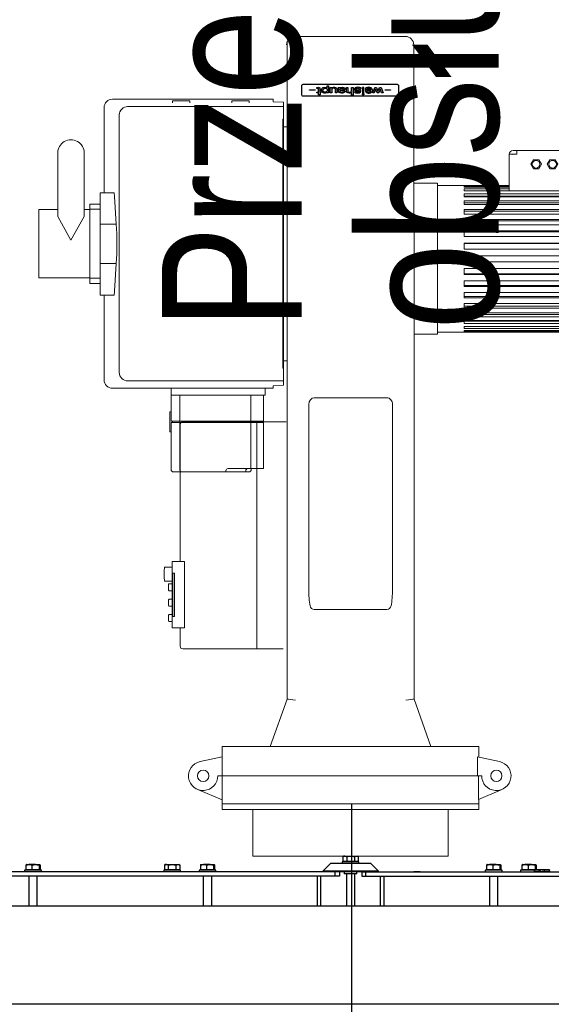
# Model space of a CAD drawing. Header units: millimetres. Extents: x 226749 to 325316, y -44191 to 40236.
# Tile 80 of 164: x 293475 to 294236, y 6955 to 8365. Entities that reach past the tile are written whole.
import ezdxf
from ezdxf.enums import TextEntityAlignment as Align

# ---------------------------------------------------------------- set-up
doc = ezdxf.new("R2010")
doc.units = ezdxf.units.MM
doc.header["$LTSCALE"] = 100
doc.linetypes.add('DASHDOT', pattern=[25.4, 12.7, -6.35, 0, -6.35])
for name, color, linetype in [('K_OSIE', 2, 'DASHDOT'), ('K_URZĄDZENIA', 4, 'Continuous'), ('OPISY', 7, 'Continuous'), ('URZĄDZENIA', 4, 'Continuous')]:
    doc.layers.add(name, color=color, linetype=linetype)
doc.styles.add('CP_ATTR', font='ROMANS.SHX')
doc.styles.add('wymiar', font='arial.ttf', dxfattribs={"width": 0.8})

# ---------------------------------------------------------------- blocks, each defined once
blk = doc.blocks.new('LOG 2D WEISH')
h = blk.add_hatch(color=0)
h.paths.add_polyline_path([(-29.2, -3.4), (-31.1, -3.4), (-32.7, -7.7), (-34.2, -3.4), (-35.8, -3.4), (-33.8, -9.4), (-31.9, -9.4), (-30.2, -5.2), (-28.8, -9.4), (-26.9, -9.4), (-24.7, -3.4), (-26.2, -3.5), (-27.7, -7.7)])
h.paths.add_polyline_path([(-17.5, -4.1, 0.220398), (-21.6, -3.4, 0.283697), (-24.2, -5.7, 0.397427), (-22.7, -8.9, 0.229715), (-17.5, -9, 0.121927), (-16.3, -8.1), (-17.7, -7.6, -0.227921), (-20, -8.6, -0.376343), (-22.5, -6.7), (-16.3, -6.7, 0.275527)])
h.paths.add_polyline_path([(-22.5, -5.8), (-22.5, -5.7, -0.346974), (-19.8, -4.2, -0.425837), (-18, -5.8)], flags=16)
h.paths.add_polyline_path([(-13.3, -2.9), (-14.8, -2.9), (-14.8, -9.4), (-13.3, -9.4)])
h.paths.add_polyline_path([(-13.3, -1.3), (-14.8, -1.3), (-14.8, -2.5), (-13.3, -2.5)])
h.paths.add_polyline_path([(-7.1, -3.4, 0.082973), (-9.6, -3.4, 0.144909), (-11.3, -4.2, 0.362111), (-11.6, -5.8, 0.202622), (-10.1, -6.6), (-7.3, -6.8, -0.143697), (-6.3, -7.2, -0.396665), (-6.1, -7.9, -0.158954), (-7.2, -8.4, -0.134139), (-9.6, -8.3, -0.103257), (-10.9, -7.6), (-12.3, -8.2, 0.126213), (-10.3, -9.3, 0.128911), (-6.4, -9.3, 0.215061), (-4.5, -8, 0.2074), (-4.6, -6.8, 0.184956), (-5.7, -6, 0.062355), (-8.1, -5.7), (-9, -5.6, -0.161954), (-10, -5.3, -0.528449), (-9.9, -4.6, -0.136931), (-8.8, -4.2, -0.090925), (-7.1, -4.4, -0.117729), (-5.9, -5), (-4.6, -4.3), (-5, -4, 0.107463)])
h.paths.add_polyline_path([(-0.1, -4.3, -0.005885), (0, -4.3), (0, -3.4, 0.032756), (-0.9, -3.5), (-1.5, -3.8), (-1.5, -1), (-3.2, -1), (-3.2, -9.4), (-1.5, -9.4), (-1.5, -5.6, -0.343775)])
h.paths.add_polyline_path([(3.3, -4, 0.130755), (1.2, -3.3, 0.040182), (0, -3.4), (0, -4.3, -0.099081), (1.4, -4.4, -0.35543), (2.4, -5.4), (2.4, -9.4), (4, -9.4), (4, -5.2, 0.256473)])
h.paths.add_polyline_path([(12.7, -4.8, 0.279945), (12, -3.8, 0.120941), (9.3, -3.3, 0.085328), (7.2, -3.6, 0.137433), (6, -4.2, 0.179988), (5.7, -5.3), (7.3, -5.3, -0.301482), (7.8, -4.5, -0.121023), (9.2, -4.2, -0.113116), (10.8, -4.5, -0.542304), (10.9, -5.3, -0.149054), (9.8, -5.7), (7.2, -6, 0.162949), (5.6, -6.8, 0.321877), (5.4, -8.5, 0.208924), (7, -9.5, 0.086306), (9.6, -9.5, 0.126611), (11.1, -8.9), (11.4, -9.4), (12.9, -9.4), (12.7, -8.5)])
h.paths.add_polyline_path([(11.1, -6.3), (11.1, -7.2, -0.307424), (10.3, -8.3, -0.098108), (8.3, -8.7, -0.237111), (7, -8.1, -0.356149), (7.3, -7.2, -0.105217), (8.2, -6.8), (9.9, -6.6)], flags=16)
h.paths.add_polyline_path([(16, -3.4), (14.4, -3.4), (14.4, -7.6, 0.113459), (14.5, -8.2, 0.197902), (15.8, -9.3, 0.103379), (18, -9.6, 0.14468), (20, -8.9), (20.2, -9.4), (21.7, -9.4), (21.6, -8.7), (21.6, -3.4), (19.9, -3.4), (19.9, -6.9, -0.294579), (19.2, -8.3, -0.231274), (16.7, -8.4, -0.286998), (16, -7.4)])
h.paths.add_polyline_path([(30.4, -4.5, 0.180248), (28.1, -3.3, 0.150525), (25.4, -3.7), (24.9, -4), (24.9, -3.4), (23.3, -3.4), (23.3, -11), (25, -11), (25, -8.9, 0.06089), (26.2, -9.5, 0.149699), (29.2, -9.3, 0.285317), (31.1, -6.6, 0.187835)])
h.paths.add_polyline_path([(25, -5.6, -0.230277), (25.9, -4.5, -0.113987), (27.2, -4.2, -0.199647), (28.9, -4.9, -0.331034), (29.2, -7.5, -0.317086), (26.7, -8.5, -0.285032), (25, -7.4, -0.150271)], flags=16)
h.paths.add_polyline_path([(36, -3.4), (34.3, -3.4), (34.3, -1.3), (32.6, -1.3), (32.6, -3.4), (31.7, -3.4), (31.7, -4.4), (32.7, -4.4), (32.7, -8.3, 0.3448), (33.6, -9.4, 0.110336), (35.3, -9.5), (36, -9.4), (36, -8.4, -0.005261), (35.4, -8.4, -0.082501), (34.9, -8.4, -0.18129), (34.3, -8), (34.3, -4.4), (36, -4.4)])
h.paths.add_polyline_path([(44, -6.4), (37.8, -6.4), (37.8, -6.8), (44, -6.8)])
h.paths.add_polyline_path([(-37.9, -6.4), (-44, -6.4), (-44, -6.7), (-37.9, -6.7)])
blk.add_lwpolyline([(-51, 0), (51, 0, -0.414214), (52.5, -1.5), (52.5, -11.3, -0.414214), (51, -12.8), (-51, -12.8, -0.414214), (-52.5, -11.3), (-52.5, -1.5, -0.414214)], format="xyb", close=True)
at = {"color": 0}
for points in [[(-44, -6.4), (-37.9, -6.4), (-37.9, -6.7), (-44, -6.7)], [(-35.8, -3.4), (-34.2, -3.4), (-32.7, -7.7), (-31.1, -3.4), (-29.2, -3.4), (-27.7, -7.7), (-26.2, -3.5), (-24.7, -3.4), (-26.9, -9.4), (-28.8, -9.4), (-30.2, -5.2), (-31.9, -9.4), (-33.8, -9.4)], [(-13.3, -2.5), (-14.8, -2.5), (-14.8, -1.3), (-13.3, -1.3)], [(-14.8, -9.4), (-13.3, -9.4), (-13.3, -2.9), (-14.8, -2.9)], [(37.8, -6.4), (44, -6.4), (44, -6.8), (37.8, -6.8)]]:
    blk.add_lwpolyline(points, close=True, dxfattribs=at)
for points in [[(-22.5, -6.7), (-16.3, -6.7), (-16.3, -6.7, 0.275527), (-17.5, -4.1, 0.220398), (-21.6, -3.4, 0.283697), (-24.2, -5.7, 0.397427), (-22.7, -8.9, 0.229715), (-17.5, -9, 0.121927), (-16.3, -8.1), (-17.7, -7.6, -0.227921), (-20, -8.6, -0.376343), (-22.5, -6.7)], [(-22.5, -5.8), (-18, -5.8, 0.425837), (-19.8, -4.2, 0.346974), (-22.5, -5.7)], [(-5.9, -5), (-4.6, -4.3), (-5, -4, 0.107463), (-7.1, -3.4, 0.082973), (-9.6, -3.4, 0.144909), (-11.3, -4.2, 0.362111), (-11.6, -5.8, 0.202622), (-10.1, -6.6), (-7.3, -6.8, -0.143697), (-6.3, -7.2, -0.396665), (-6.1, -7.9, -0.158954), (-7.2, -8.4, -0.134139), (-9.6, -8.3, -0.103257), (-10.9, -7.6), (-12.3, -8.2, 0.126213), (-10.3, -9.3, 0.128911), (-6.4, -9.3, 0.215061), (-4.5, -8, 0.2074), (-4.6, -6.8, 0.184956), (-5.7, -6, 0.062355), (-8.1, -5.7), (-9, -5.6, -0.161954), (-10, -5.3, -0.528449), (-9.9, -4.6, -0.136931), (-8.8, -4.2, -0.090925), (-7.1, -4.4, -0.117729), (-5.9, -5)], [(-3.2, -9.4), (-3.2, -1), (-1.5, -1), (-1.5, -3.8), (-0.9, -3.5, -0.073034), (1.2, -3.3, -0.128466), (3.3, -3.9, -0.263499), (4, -5.2), (4, -9.4), (2.4, -9.4), (2.4, -5.4, 0.35543), (1.4, -4.4, 0.105028), (-0.1, -4.3, 0.343775), (-1.5, -5.6), (-1.5, -9.4)], [(5.7, -5.3, -0.179988), (6, -4.2, -0.137433), (7.2, -3.6, -0.085328), (9.3, -3.3, -0.120941), (12, -3.8, -0.279945), (12.7, -4.8), (12.7, -8.5), (12.9, -9.4), (11.4, -9.4), (11.1, -8.9, -0.126611), (9.6, -9.5, -0.086306), (7, -9.5, -0.208924), (5.4, -8.5, -0.321877), (5.6, -6.8, -0.168582), (7.3, -6), (9.8, -5.7, 0.149054), (10.9, -5.3, 0.526531), (10.8, -4.5, 0.114961), (9.2, -4.2, 0.121023), (7.8, -4.5, 0.301482), (7.3, -5.3)], [(11.1, -6.3), (11.1, -7.2, -0.307424), (10.3, -8.3, -0.098108), (8.3, -8.7, -0.237111), (7, -8.1, -0.356149), (7.3, -7.2, -0.101161), (8.2, -6.8), (9.9, -6.6)], [(14.4, -3.4), (16, -3.4), (16, -7.4, 0.282788), (16.7, -8.4, 0.233053), (19.2, -8.3, 0.290982), (19.9, -6.9), (19.9, -3.4), (21.6, -3.4), (21.6, -8.7), (21.7, -9.4), (20.2, -9.4), (20, -8.9, -0.14468), (18, -9.6, -0.102399), (15.8, -9.3, -0.20047), (14.5, -8.2, -0.119415), (14.4, -7.6)], [(23.3, -3.4), (24.9, -3.4), (24.9, -4), (25.4, -3.7, -0.150525), (28.1, -3.3, -0.180248), (30.4, -4.5, -0.187835), (31.1, -6.6, -0.285317), (29.2, -9.3, -0.149699), (26.2, -9.5, -0.06089), (25, -8.9), (25, -11), (23.3, -11)], [(25.9, -4.5, -0.113987), (27.2, -4.2, -0.199647), (28.9, -4.9, -0.331034), (29.2, -7.5, -0.317086), (26.7, -8.5, -0.285032), (25, -7.4, -0.150271), (25, -5.6, -0.230277), (25.9, -4.5)], [(32.6, -1.3), (34.3, -1.3), (34.3, -3.4), (36, -3.4), (36, -4.4), (34.3, -4.4), (34.3, -8, 0.18129), (34.9, -8.4, 0.082501), (35.4, -8.4, 0.005261), (36, -8.4), (36, -9.4), (35.3, -9.5, -0.110336), (33.6, -9.4, -0.3448), (32.7, -8.3), (32.7, -4.4), (31.7, -4.4), (31.7, -3.4), (32.6, -3.4)]]:
    blk.add_lwpolyline(points, format="xyb", close=True, dxfattribs=at)
blk = doc.blocks.new('PALNIK_RZUT')
at = {"layer": 'URZĄDZENIA', "lineweight": 15}
for p, q in [((220039.5, -30130.7), (220039.5, -30063.7)), ((220039.5, -30063.7), (220319.5, -30063.7)), ((220319.5, -30130.7), (220319.5, -30063.7)), ((220363.4, -30130.7), (219995.7, -30130.7)), ((219995.7, -30130.7), (219995.7, -30138.3)), ((219995.7, -30138.7), (220363.4, -30138.7)), ((219995.7, -30145.2), (219995.7, -30138.7)), ((220363.4, -30130.7), (220363.4, -30138.3)), ((220363.4, -30138.7), (220363.4, -30220.7)), ((219963.8, -30158.8), (219996.2, -30145)), ((219996.2, -30178.7), (219996.2, -30145)), ((220397.5, -30158.8), (220363.4, -30144.2)), ((220369.7, -30178.7), (219991.7, -30178.7)), ((219997.7, -30206.1), (219997.7, -30178.7)), ((219997.7, -30206.1), (219966.2, -30199.2)), ((219995.7, -30220.7), (219995.7, -30205.6)), ((220363.4, -30206.1), (220395.2, -30199.2)), ((219995.7, -30220.7), (220363.4, -30220.7)), ((220064.5, -30220.7), (220088.5, -30288.7)), ((220270.5, -30288.7), (220294.5, -30220.7)), ((220088.5, -30958.7), (220088.5, -30288.7)), ((220270.1, -30288.7), (220270.5, -30288.7)), ((220270.5, -31229.7), (220270.5, -30288.7)), ((220276.1, -30360.6), (220419.7, -30360.6)), ((220313.7, -30685.6), (220313.7, -30360.6)), ((220088.5, -30373.1), (220088.8, -30373.1)), ((220423.7, -30390.6), (220423.7, -30364.6)), ((220417.5, -30484.6), (220417.5, -30391.6)), ((220434.2, -30390.6), (220417.6, -30390.6)), ((220435.2, -30401.6), (220435.2, -30391.6)), ((220435.2, -30399.6), (220439.6, -30399.6)), ((220435.2, -30407.6), (220435.2, -30401.6)), ((220440.3, -30400.6), (220440.3, -30408.6)), ((220127.5, -30417.1), (220231.5, -30417.1)), ((220431.7, -30407.1), (220431.7, -30469.1)), ((220434.2, -30407.1), (220431.7, -30407.1)), ((220434.2, -30469.1), (220434.2, -30407.1)), ((220435.2, -30423.6), (220435.2, -30407.6)), ((220435.2, -30409.6), (220439.6, -30409.6)), ((220435.2, -30421.6), (220439.6, -30421.6)), ((220435.2, -30429.6), (220435.2, -30423.6)), ((220435.2, -30429.6), (220435.2, -30457.6)), ((220435.2, -30431.6), (220439.6, -30431.6)), ((220440.3, -30422.6), (220440.3, -30430.6)), ((220119.5, -30446.1), (220119.5, -30710.8)), ((220239.5, -30446.1), (220239.5, -30710.8)), ((220435.2, -30443.8), (220439.6, -30443.8)), ((220440.3, -30444.8), (220440.3, -30452.8)), ((220435.2, -30453.8), (220439.6, -30453.8)), ((220435.2, -30457.6), (220445.7, -30457.6)), ((220431.7, -30469.1), (220434.2, -30469.1)), ((220434.2, -30485.6), (220417.6, -30485.6)), ((220423.7, -30485.6), (220423.7, -30681.6)), ((220435.2, -30484.6), (220435.2, -30477.6)), ((220435.2, -30477.6), (220445.7, -30477.6)), ((220321.8, -30618.7), (220321.8, -30617)), ((220433.6, -30614), (220324.8, -30614)), ((220329.7, -30614), (220329.7, -30615.7)), ((220358.1, -30614), (220358.1, -30615.7)), ((220424.3, -30724), (220424.3, -30617)), ((220436.6, -30617), (220436.6, -30684.8)), ((220355.1, -30618.7), (220304.4, -30618.7)), ((220304.4, -30618.7), (220304.4, -30684.8)), ((220322.4, -30618.7), (220322.4, -30684.8)), ((220438.6, -30671.3), (220436.6, -30671.3)), ((220438.6, -30671.3), (220438.6, -30700.3)), ((220419.7, -30685.6), (220271.7, -30685.6)), ((220436.6, -30684.8), (220304.4, -30684.8)), ((220304.4, -30686.8), (220304.4, -30724)), ((220436.6, -30686.8), (220304.4, -30686.8)), ((220306.2, -30684.8), (220306.2, -30686.8)), ((220322.4, -30686.8), (220322.4, -30724)), ((220323.4, -30684.8), (220323.4, -30686.8)), ((220434.6, -30684.8), (220434.6, -30686.8)), ((220436.6, -30686.8), (220436.6, -30733.8)), ((220438.6, -30700.3), (220436.6, -30700.3)), ((220231.5, -30720.2), (220127.5, -30720.2)), ((220302, -30733.8), (220302, -30724)), ((220302, -30724), (220436.6, -30724)), ((220275.6, -30738.1), (220290.6, -30737.3)), ((220275.6, -30738.1), (220275.6, -31143.5)), ((220498.9, -30744.4), (220275.6, -30744.4)), ((220290.6, -30733.8), (220307, -30733.8)), ((220290.6, -30737.3), (220290.6, -30733.8)), ((220520.6, -30733.8), (220307, -30733.8)), ((220510.8, -30756.4), (220510.8, -31125.3)), ((220532.6, -30867.3), (220532.6, -30745.8)), ((220271.1, -30773.3), (220275.6, -30773.3)), ((220276.6, -30763.2), (220276.6, -31118.5)), ((219824.3, -31024.4), (219824.3, -30814.4)), ((219824.3, -30814.4), (220055, -30814.4)), ((219839.7, -30814.4), (219839.7, -31024.4)), ((219844, -30814.5), (219844, -30814.4)), ((219844, -30816.8), (219844, -30815.3)), ((219844, -30815.3), (220016.6, -30815.3)), ((220016.6, -30814.4), (220016.6, -30814.5)), ((220016.6, -30815.3), (220016.6, -30816.8)), ((220055, -30811.3), (220055, -31027.5)), ((220055, -30811.3), (220089.1, -30811.3)), ((220016.6, -30816.8), (219844, -30816.8)), ((219844, -30822.4), (219844, -30819.3)), ((219844, -30819.3), (220016.6, -30819.3)), ((220016.6, -30822.4), (219844, -30822.4)), ((219844, -30830.8), (219844, -30826.5)), ((219844, -30826.5), (220016.6, -30826.5)), ((219844, -30829.9), (220016.6, -30829.9)), ((220016.6, -30819.3), (220016.6, -30822.4)), ((220016.6, -30826.5), (220016.6, -30830.8)), ((220016.6, -30830.8), (219844, -30830.8)), ((219844, -30841.9), (219844, -30836.3)), ((219844, -30836.3), (220016.6, -30836.3)), ((219844, -30839.4), (220016.6, -30839.4)), ((220016.6, -30841.9), (219844, -30841.9)), ((220016.6, -30836.3), (220016.6, -30841.9)), ((219844, -30855.4), (219844, -30848.7)), ((219844, -30848.7), (220016.6, -30848.7)), ((219844, -30851.3), (220016.6, -30851.3)), ((220016.6, -30855.4), (219844, -30855.4)), ((220016.6, -30848.7), (220016.6, -30855.4)), ((219777.1, -30978.4), (219777.1, -30860.4)), ((219778.4, -30860.4), (219777.1, -30860.4)), ((219778.4, -30859.7), (219778.4, -30979.1)), ((219844, -30870.8), (219844, -30863.2)), ((219844, -30863.2), (220016.6, -30863.2)), ((219844, -30865.3), (220016.6, -30865.3)), ((220016.6, -30870.8), (219844, -30870.8)), ((220016.6, -30863.2), (220016.6, -30870.8)), ((220538.1, -30867.3), (220518.7, -30867.3)), ((220538.1, -30867.3), (220538.1, -31013.9)), ((219844, -30887.6), (219844, -30879.5)), ((219844, -30879.5), (220016.6, -30879.5)), ((219844, -30880.9), (220016.6, -30880.9)), ((220016.6, -30879.5), (220016.6, -30887.6)), ((220517.7, -30872.8), (220515.3, -30912.7)), ((220553.1, -30883.9), (220538.1, -30883.9)), ((220553.1, -30997.7), (220553.1, -30883.9)), ((220016.6, -30887.6), (219844, -30887.6)), ((219844, -30905.5), (219844, -30896.9)), ((219844, -30896.9), (220016.6, -30896.9)), ((219844, -30897.7), (220016.6, -30897.7)), ((220016.6, -30896.9), (220016.6, -30905.5)), ((220553.1, -30891.3), (220538.1, -30891.3)), ((220625.9, -30891.8), (220553.1, -30891.8)), ((220625.9, -30989.9), (220625.9, -30891.8)), ((220016.6, -30905.5), (219844, -30905.5)), ((220538.1, -30912.7), (220515.3, -30912.7)), ((219844, -30923.7), (219844, -30915)), ((219844, -30915), (220016.6, -30915.1)), ((220016.6, -30923.7), (219844, -30923.6)), ((220016.6, -30915), (220016.6, -30923.7)), ((219844, -30941.9), (219844, -30933.3)), ((219844, -30933.3), (220016.6, -30933.3)), ((220016.6, -30941.1), (219844, -30941.1)), ((220016.6, -30941.9), (219844, -30941.9)), ((220016.6, -30933.3), (220016.6, -30941.9)), ((219844, -30959.3), (219844, -30951.1)), ((219844, -30951.1), (220016.6, -30951.1)), ((220016.6, -30951.1), (220016.6, -30959.3)), ((220561.1, -30979.8), (220580.1, -30946)), ((220580.1, -30946), (220599.1, -30979.8)), ((220016.6, -30957.9), (219844, -30957.9)), ((220016.6, -30959.3), (219844, -30959.3)), ((219844, -30975.6), (219844, -30968)), ((219844, -30968), (220016.6, -30968)), ((220016.6, -30968), (220016.6, -30975.6)), ((220089.1, -30958.7), (220089.1, -31225.8)), ((220515.3, -30968.9), (220517.7, -31008.3)), ((220538.1, -30968.9), (220515.3, -30968.9)), ((219778.4, -30978.4), (219777.1, -30978.4)), ((220016.6, -30973.5), (219844, -30973.5)), ((220016.6, -30975.6), (219844, -30975.6)), ((219844, -30990.1), (219844, -30983.4)), ((219844, -30983.4), (220016.6, -30983.4)), ((220016.6, -30983.4), (220016.6, -30990.1)), ((220561.1, -30979.8), (220561.1, -31070.8)), ((220599.1, -30979.8), (220599.1, -31070.7)), ((220016.6, -30987.5), (219844, -30987.5)), ((220016.6, -30990.1), (219844, -30990.1)), ((219844, -31002.5), (219844, -30996.9)), ((219844, -30996.9), (220016.6, -30996.9)), ((220016.6, -30996.9), (220016.6, -31002.5)), ((220553.1, -30990.3), (220538.1, -30990.3)), ((220553.1, -30990.6), (220538.1, -30990.6)), ((220553.1, -30997.7), (220538.1, -30997.7)), ((220561.1, -30989.9), (220553.1, -30989.9)), ((220625.9, -30989.9), (220599.1, -30989.9)), ((220016.6, -30999.4), (219844, -30999.4)), ((220016.6, -31002.5), (219844, -31002.5)), ((219844, -31012.3), (219844, -31008)), ((219844, -31008), (220016.6, -31008)), ((220016.6, -31008.9), (219844, -31008.9)), ((220016.6, -31012.3), (219844, -31012.3)), ((220016.6, -31008), (220016.6, -31012.3)), ((219824.3, -31024.4), (219851.6, -31024.4)), ((219844, -31016.4), (219844, -31019.3)), ((219844, -31016.4), (220016.6, -31016.4)), ((219844, -31019.3), (219851.6, -31019.3)), ((219851.6, -31022), (219844, -31022)), ((219844, -31022), (219844, -31023.5)), ((219844, -31023.5), (219851.6, -31023.5)), ((219851.6, -31016.4), (219851.6, -31068.9)), ((219952.3, -31016.4), (219952.3, -31068.9)), ((220016.6, -31019.3), (219952.3, -31019.3)), ((219952.3, -31022), (220016.6, -31022)), ((220016.6, -31023.5), (219952.3, -31023.5)), ((219952.3, -31024.4), (220055, -31024.4)), ((219954.3, -31024.3), (220055, -31024.4)), ((220016.6, -31016.4), (220016.6, -31019.3)), ((220016.6, -31022), (220016.6, -31023.5)), ((220016.6, -31024.3), (220016.6, -31024.4)), ((220538.1, -31013.9), (220518.7, -31013.9)), ((220532.6, -31135.8), (220532.6, -31013.9)), ((220055, -31027.5), (220089.1, -31027.5)), ((219882.5, -31054.7), (219886.3, -31048.1)), ((219886.3, -31061.2), (219882.5, -31054.7)), ((219886.3, -31048.1), (219893.9, -31048.1)), ((219893.9, -31048.1), (219897.7, -31054.7)), ((219897.7, -31054.7), (219893.9, -31061.2)), ((219910, -31048.1), (219906.2, -31054.7)), ((219906.2, -31054.7), (219910, -31061.2)), ((219917.6, -31048.1), (219910, -31048.1)), ((219921.4, -31054.7), (219917.6, -31048.1)), ((219917.6, -31061.2), (219921.4, -31054.7)), ((219851.6, -31069.3), (219862.7, -31069.3)), ((219856.7, -31069.3), (219857.1, -31068.9)), ((219862.7, -31069.3), (219862.7, -31074.4)), ((219893.9, -31061.2), (219886.3, -31061.2)), ((219910, -31061.2), (219917.6, -31061.2)), ((219952.2, -31069.3), (219941.2, -31069.3)), ((219941.2, -31074.4), (219941.2, -31069.3)), ((219946.8, -31068.9), (219947.1, -31069.3)), ((219946.8, -31074.4), (219857.1, -31074.4)), ((220271.1, -31108.3), (220275.6, -31108.3)), ((220275.6, -31137.3), (220498.9, -31137.3)), ((220290.6, -31144.3), (220275.6, -31143.5)), ((220290.6, -31147.8), (220290.6, -31144.3)), ((220520.6, -31147.8), (220290.6, -31147.8)), ((220324.6, -31142.7), (220324.6, -31145.7)), ((220349.6, -31145.7), (220324.6, -31145.7)), ((220349.6, -31142.7), (220349.6, -31145.7)), ((220409.6, -31142.7), (220409.6, -31145.7)), ((220434.6, -31145.7), (220409.6, -31145.7)), ((220434.6, -31142.7), (220434.6, -31145.7)), ((220259.1, -31237.8), (220101.1, -31237.8))]:
    blk.add_line(p, q, dxfattribs=at)
for centre, radius in [((219970.7, -30178.7), 8.07), ((220390.7, -30178.7), 8.07), ((219890.1, -31054.7), 5.47), ((219913.8, -31054.7), 5.47)]:
    blk.add_circle(centre, radius, dxfattribs=at)
for centre, radius, start, end in [((219970.7, -30178.7), 21, 0, 257.7161), ((220390.7, -30178.7), 21, 282.2839, 180), ((219970.7, -30178.7), 21, 257.7161, 257.7221), ((220390.7, -30178.7), 21, 282.2779, 282.2839), ((220419.7, -30364.6), 4, 0, 90), ((220434.2, -30391.6), 1, 0, 90), ((220439.3, -30400.6), 1, 0, 90), ((220439.3, -30408.6), 1, 270, 0), ((220439.3, -30422.6), 1, 0, 90), ((220439.3, -30430.6), 1, 270, 0), ((220439.3, -30444.8), 1, 0, 90), ((220816.2, -30467.6), 381.1, 178.4964, 181.5036), ((220439.3, -30452.8), 1, 270, 0), ((220445.6, -30458.2), 0.608, 359.1023, 86.4027), ((220304.5, -30467.6), 142, 356.1666, 3.7658), ((220445.6, -30477), 0.6, 273.7899, 356.344), ((220434.2, -30484.6), 1, 270, 0), ((220324.8, -30617), 3, 90, 180), ((220326.7, -30615.7), 3, 270, 0), ((220355.1, -30615.7), 3, 270, 0), ((220421.3, -30617), 3, 0, 90), ((220433.6, -30617), 3, 0, 90), ((220419.7, -30681.6), 4, 270, 0), ((220498.8, -30756.4), 12, 0, 90), ((220520.6, -30745.8), 12, 0, 90), ((220520.6, -30745.8), 12, 0, 0.2308), ((219823.7, -30859.6), 45.3, 89.1935, 180.0229), ((219823.7, -30979.1), 45.3, 179.9771, 270.8065), ((219857.1, -31068.9), 5.47, 180, 183.6204), ((219857.1, -31068.9), 5.47, 183.6204, 270), ((219946.8, -31068.9), 5.47, 270, 356.3796), ((219946.8, -31068.9), 5.47, 356.3796, 0), ((220580.1, -31070.8), 19, 180.0004, 0.3253), ((220498.8, -31125.3), 12, 270, 0), ((220520.6, -31135.8), 12, 270, 0), ((220101.1, -31225.8), 12, 180, 270), ((220259.1, -31225.8), 12, 270, 0)]:
    blk.add_arc(centre, radius, start, end, dxfattribs=at)
for centre, major_axis, ratio, start_param, end_param in [((220100.5, -30286.6), (12, 2.1), 0.019958, 3.373527, 4.70897), ((220258.5, -30286.6), (-12, 2.1), 0.019958, 1.574215, 2.909658), ((220127.5, -30423.2), (-6.14, 0), 0.999789, -1.570796, -0.189206), ((220231.5, -30423.2), (6.14, 0), 0.999789, 0.189206, 1.570796), ((220127.5, -30446.1), (0, 36.5), 0.219429, 0.853164, 1.570796), ((220231.5, -30446.1), (0, 36.5), 0.219429, 4.712389, 5.430022), ((220127.5, -30710.8), (0, 9.39), 0.852149, 1.570796, 3.141593), ((220231.5, -30710.8), (0, 9.39), 0.852149, 3.141593, 4.712389), ((220047.3, -30763.8), (229.3, 0.6), 0.052336, -0.00014, 0.094343), ((220518.7, -30878.3), (0, 11), 0.105104, 0, 1.042573), ((220519.3, -30940.8), (0, 47.2), 0.105104, 0.932652, 2.208941), ((220518.7, -31002.5), (0, 11.4), 0.105104, 2.09902, 3.141593), ((220047.3, -31117.8), (-229.3, 0.6), 0.052336, 3.047249, 3.141733)]:
    blk.add_ellipse(centre, major_axis=major_axis, ratio=ratio, start_param=start_param, end_param=end_param, dxfattribs=at)
at = {"layer": 'URZĄDZENIA', "lineweight": 15, "extrusion": (0, 0, -1)}
for centre, start_param, end_param in [((220417.6, -30391.6), 4.712389, 6.283185), ((220417.6, -30484.6), 3.141593, 4.712389)]:
    blk.add_ellipse(centre, major_axis=(0, 1), ratio=0.043619, start_param=start_param, end_param=end_param, dxfattribs=at)
at = {"layer": 'URZĄDZENIA', "lineweight": 15, "xscale": 1.319999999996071, "yscale": 1.319999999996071, "zscale": 1.319999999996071}
blk.add_blockref('LOG 2D WEISH', (220180.2, -31152.3), dxfattribs=at)
at = {"layer": 'URZĄDZENIA', "lineweight": 15, "style": 'CP_ATTR', "width": 1, "flags": 9}
for tag in ['OTHER', 'FLOW', 'VOLTAGE', 'POWER', 'TEMPERATURE', 'CHARACTER', 'PN', 'DN', 'PRODUCER', 'ORDER-NO', 'PRODUCT-TYPE', 'ARTICLE', 'GROUP', 'NUMBER', 'NAME']:
    blk.add_attdef(tag, text='', height=0.00005, rotation=90, dxfattribs=at).set_placement((220179.5, -30063.8), align=Align.MIDDLE_LEFT)
blk = doc.blocks.new('KOCIOŁ_RZUT')
at = {"layer": 'K_URZĄDZENIA'}
for p, q in [((132755.9, 71227.5), (132755.9, 69835.3)), ((132895.9, 69835.3), (132895.9, 71227.5)), ((132706.9, 70553.4), (132706.9, 71158.4)), ((132712.9, 70553.4), (132712.9, 71158.4)), ((132704.2, 70816.2), (132704.2, 70809.4)), ((132706.8, 70816.8), (132704.5, 70816.2)), ((132704.5, 70816.2), (132704.5, 70809.4)), ((132706.8, 70816.8), (132706.8, 70809.1)), ((132706.8, 70815.3), (132706.9, 70815.3)), ((132704.2, 70809.2), (132704.2, 70801.8)), ((132704.2, 70803), (132706.8, 70802.5)), ((132704.2, 70801.5), (132704.2, 70795.2)), ((132706.8, 70809.1), (132704.5, 70809.4)), ((132706.8, 70802.2), (132704.5, 70801.6)), ((132704.5, 70801.6), (132704.5, 70795.1)), ((132706.8, 70809.8), (132706.9, 70809.8)), ((132706.8, 70809.1), (132706.8, 70802.5)), ((132706.8, 70803.4), (132706.9, 70803.4)), ((132706.8, 70802.2), (132706.8, 70794.5)), ((132706.8, 70800.7), (132706.9, 70800.7)), ((132696.4, 70790.6), (132696.4, 70796.4)), ((132696.4, 70790.6), (132696.4, 70781.2)), ((132697.2, 70797.1), (132704, 70797.1)), ((132697.2, 70795.7), (132704, 70795.7)), ((132697.2, 70785.6), (132704, 70785.6)), ((132704, 70797.1), (132704, 70796.4)), ((132704.2, 70796.5), (132704, 70796.5)), ((132704, 70796.4), (132704, 70795.7)), ((132704, 70795.7), (132704, 70790.6)), ((132704, 70790.6), (132704, 70785.6)), ((132704, 70785.6), (132704, 70781.2)), ((132704.4, 70795.2), (132704.4, 70791.6)), ((132704.4, 70791.6), (132704.4, 70775)), ((132704.5, 70795.1), (132706.8, 70794.5)), ((132706.8, 70794.5), (132704.5, 70795.1)), ((132706.8, 70796), (132706.9, 70796)), ((132706.8, 70796), (132706.9, 70796)), ((132706.8, 70794.5), (132706.8, 70794.5)), ((132696.4, 70777.5), (132696.4, 70781.2)), ((132697.2, 70776.9), (132704, 70776.9)), ((132704, 70781.2), (132704, 70776.9)), ((132704, 70777.5), (132704.4, 70777.5)), ((132704.4, 70775), (132706.9, 70775)), ((132696.4, 70740), (132696.4, 70745.8)), ((132697.2, 70746.5), (132704, 70746.5)), ((132697.2, 70745.1), (132704, 70745.1)), ((132704, 70746.5), (132704, 70745.8)), ((132704.4, 70745.9), (132704, 70745.9)), ((132704, 70745.8), (132704, 70745.1)), ((132704, 70745.1), (132704, 70740)), ((132706.9, 70748.4), (132704.4, 70748.4)), ((132704.4, 70748.4), (132704.4, 70741)), ((132696.4, 70740), (132696.4, 70730.6)), ((132696.4, 70726.9), (132696.4, 70730.6)), ((132697.2, 70735), (132704, 70735)), ((132704, 70740), (132704, 70735)), ((132704, 70735), (132704, 70730.6)), ((132704, 70730.6), (132704, 70726.2)), ((132704.4, 70741), (132704.4, 70724.4)), ((132755.9, 70742.4), (132712.9, 70742.4)), ((132712.9, 70730.4), (132755.9, 70730.4)), ((132697.2, 70726.2), (132704, 70726.2)), ((132704, 70726.9), (132704.4, 70726.9)), ((132704.4, 70724.4), (132706.9, 70724.4)), ((132706.8, 70630.9), (132706.9, 70630.9)), ((132706.8, 70630.9), (132706.9, 70630.9)), ((132706.8, 70626.6), (132706.9, 70626.6)), ((132706.8, 70621.9), (132706.9, 70621.9)), ((132755.9, 70579.4), (132712.9, 70579.4)), ((132755.9, 70574.4), (132712.9, 70574.4)), ((132705.9, 70571.4), (132694.9, 70560.4)), ((132694.9, 70560.4), (132694.9, 70502.4)), ((132706.9, 70571.4), (132705.9, 70571.4)), ((132705.9, 70571.4), (132705.9, 70491.4)), ((132712.9, 70553.4), (132706.9, 70553.4)), ((132706.9, 70547.4), (132706.9, 70553.4)), ((132706.9, 70547.4), (132712.9, 70547.4)), ((132706.9, 70547.4), (132706.9, 70515.4)), ((132712.9, 70547.4), (132712.9, 70553.4)), ((132685.2, 70542.4), (132684.4, 70540.9)), ((132684.4, 70539.6), (132684.4, 70540.9)), ((132684.4, 70531.4), (132684.4, 70539.6)), ((132684.4, 70523.2), (132684.4, 70531.4)), ((132685.2, 70542.4), (132692, 70542.4)), ((132685.2, 70536.9), (132692, 70536.9)), ((132692, 70542.4), (132692, 70539.6)), ((132692.4, 70540.9), (132692, 70540.9)), ((132692, 70539.6), (132692, 70536.9)), ((132692, 70536.9), (132692, 70531.4)), ((132692, 70531.4), (132692, 70525.9)), ((132694.9, 70543.4), (132692.4, 70543.4)), ((132692.4, 70543.4), (132692.4, 70519.4)), ((132709.9, 70540.4), (132706.9, 70540.4)), ((132709.9, 70540.4), (132709.9, 70522.4)), ((132755.9, 70537.4), (132709.9, 70537.4)), ((132684.4, 70523.2), (132684.4, 70521.9)), ((132684.4, 70521.9), (132685.2, 70520.4)), ((132685.2, 70525.9), (132692, 70525.9)), ((132685.2, 70520.4), (132692, 70520.4)), ((132692, 70525.9), (132692, 70523.2)), ((132692, 70523.2), (132692, 70520.4)), ((132692, 70521.9), (132692.4, 70521.9)), ((132692.4, 70519.4), (132694.9, 70519.4)), ((132706.9, 70522.4), (132709.9, 70522.4)), ((132709.9, 70525.4), (132755.9, 70525.4)), ((132706.9, 70515.4), (132712.9, 70515.4)), ((132706.9, 70515.4), (132706.9, 70509.4)), ((132712.9, 70509.4), (132706.9, 70509.4)), ((132706.9, 70509.4), (132706.9, 69904.3)), ((132712.9, 70515.4), (132712.9, 70509.4)), ((132712.9, 70509.4), (132712.9, 69904.3)), ((132694.9, 70502.4), (132705.9, 70491.4)), ((132705.9, 70491.4), (132706.9, 70491.4)), ((132712.9, 70488.4), (132755.9, 70488.4)), ((132712.9, 70483.4), (132755.9, 70483.4)), ((132696.4, 70330), (132696.4, 70335.8)), ((132697.2, 70336.5), (132704, 70336.5)), ((132697.2, 70335.1), (132704, 70335.1)), ((132704, 70336.5), (132704, 70335.8)), ((132704.4, 70335.9), (132704, 70335.9)), ((132704, 70335.8), (132704, 70335.1)), ((132704, 70335.1), (132704, 70330)), ((132706.9, 70338.4), (132704.4, 70338.4)), ((132704.4, 70338.4), (132704.4, 70326.4)), ((132696.4, 70330), (132696.4, 70320.6)), ((132696.4, 70316.9), (132696.4, 70320.6)), ((132697.2, 70325), (132704, 70325)), ((132704, 70330), (132704, 70325)), ((132704, 70325), (132704, 70320.6)), ((132704, 70320.6), (132704, 70316.2)), ((132704.4, 70326.4), (132704.4, 70314.4)), ((132755.9, 70332.4), (132712.9, 70332.4)), ((132712.9, 70320.4), (132755.9, 70320.4)), ((132697.2, 70316.2), (132704, 70316.2)), ((132704, 70316.9), (132704.4, 70316.9)), ((132704.4, 70314.4), (132706.9, 70314.4)), ((132697.2, 70286.7), (132696.4, 70285.3)), ((132696.4, 70284), (132696.4, 70285.3)), ((132696.4, 70275.8), (132696.4, 70284)), ((132697.2, 70286.7), (132704, 70286.7)), ((132697.2, 70281.2), (132704, 70281.2)), ((132704, 70286.7), (132704, 70284)), ((132704.4, 70285.3), (132704, 70285.3)), ((132704, 70284), (132704, 70281.2)), ((132704, 70281.2), (132704, 70275.8)), ((132706.9, 70287.8), (132704.4, 70287.8)), ((132704.4, 70287.8), (132704.4, 70263.8)), ((132696.4, 70267.5), (132696.4, 70275.8)), ((132696.4, 70267.5), (132696.4, 70266.3)), ((132696.4, 70266.3), (132697.2, 70264.8)), ((132697.2, 70270.3), (132704, 70270.3)), ((132697.2, 70264.8), (132704, 70264.8)), ((132704, 70275.8), (132704, 70270.3)), ((132704, 70270.3), (132704, 70267.5)), ((132704, 70267.5), (132704, 70264.8)), ((132704, 70266.3), (132704.4, 70266.3)), ((132704.4, 70263.8), (132706.9, 70263.8)), ((132696.4, 70080), (132696.4, 70085.8)), ((132696.4, 70080), (132696.4, 70070.6)), ((132697.2, 70086.5), (132704, 70086.5)), ((132697.2, 70085.1), (132704, 70085.1)), ((132704, 70086.5), (132704, 70085.8)), ((132704.4, 70085.9), (132704, 70085.9)), ((132704, 70085.8), (132704, 70085.1)), ((132704, 70085.1), (132704, 70080)), ((132704, 70080), (132704, 70075)), ((132706.9, 70088.4), (132704.4, 70088.4)), ((132704.4, 70088.4), (132704.4, 70076.4)), ((132755.9, 70082.4), (132712.9, 70082.4)), ((132696.4, 70066.9), (132696.4, 70070.6)), ((132697.2, 70075), (132704, 70075)), ((132697.2, 70066.2), (132704, 70066.2)), ((132704, 70075), (132704, 70070.6)), ((132704, 70070.6), (132704, 70066.2)), ((132704, 70066.9), (132704.4, 70066.9)), ((132704.4, 70076.4), (132704.4, 70064.4)), ((132712.9, 70070.4), (132755.9, 70070.4)), ((132704.4, 70064.4), (132706.9, 70064.4))]:
    blk.add_line(p, q, dxfattribs=at)
for points, weights in [([(132704.2, 70816.1), (132704.2, 70816.1), (132704.3, 70816.1), (132704.5, 70816.2)], [1, 0.999732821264, 0.999732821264, 1]), ([(132704.2, 70809.4), (132704.2, 70809.4), (132704.2, 70809.4), (132704.2, 70809.4)], [1, 0.999997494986, 0.999997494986, 1]), ([(132704.5, 70809.4), (132704.3, 70807.3), (132704.2, 70805.2), (132704.2, 70803)], [1, 0.999814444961, 0.999814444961, 1]), ([(132704.2, 70801.5), (132704.2, 70801.5), (132704.3, 70801.5), (132704.5, 70801.6)], [1, 0.999732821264, 0.999732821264, 1])]:
    blk.add_rational_spline(points, weights, degree=3, dxfattribs=at)
for points, knots in [([(132704.2, 70809.2), (132704.2, 70809.2), (132704.2, 70809.3), (132704.2, 70809.3), (132704.2, 70809.3), (132704.2, 70809.3), (132704.2, 70809.3), (132704.2, 70809.4), (132704.2, 70809.4), (132704.2, 70809.4), (132704.2, 70809.4), (132704.2, 70809.4), (132704.2, 70809.4), (132704.2, 70809.4)], [0, 0, 0, 0, 0.25, 0.25, 0.3125, 0.3125, 0.375, 0.375, 0.5, 0.5, 0.75, 0.75, 1, 1, 1, 1]), ([(132704.2, 70803), (132704.2, 70802.7), (132704.2, 70802.4), (132704.2, 70802), (132704.2, 70801.9), (132704.2, 70801.9), (132704.2, 70801.9), (132704.2, 70801.9), (132704.2, 70801.9), (132704.2, 70801.8), (132704.2, 70801.8), (132704.2, 70801.8), (132704.2, 70801.8)], [0, 0, 0, 0, 0.736732, 0.828823, 0.851846, 0.851846, 0.874869, 0.874869, 0.920915, 0.966961, 0.966961, 1, 1, 1, 1]), ([(132696.4, 70796.4), (132696.4, 70796.5), (132696.4, 70796.5), (132696.5, 70796.7), (132696.5, 70796.7), (132696.8, 70796.9), (132697, 70797), (132697.2, 70797.1)], [0, 0, 0, 0, 0.25, 0.25, 0.5, 0.5, 1, 1, 1, 1]), ([(132697.2, 70795.7), (132697, 70795.8), (132696.8, 70795.9), (132696.5, 70796.2), (132696.4, 70796.3), (132696.4, 70796.4)], [0, 0, 0, 0, 0.5, 0.5, 1, 1, 1, 1]), ([(132696.4, 70790.6), (132696.4, 70791.5), (132696.5, 70792.4), (132696.8, 70794.1), (132697, 70794.9), (132697.2, 70795.7)], [0, 0, 0, 0, 0.5, 0.5, 1, 1, 1, 1]), ([(132697.2, 70785.6), (132697, 70786.4), (132696.8, 70787.2), (132696.5, 70788.9), (132696.4, 70789.8), (132696.4, 70790.6)], [0, 0, 0, 0, 0.5, 0.5, 1, 1, 1, 1]), ([(132696.4, 70781.2), (132696.4, 70781.6), (132696.4, 70782), (132696.5, 70782.7), (132696.5, 70783.1), (132696.8, 70784.1), (132697, 70784.9), (132697.2, 70785.6)], [0, 0, 0, 0, 0.25, 0.25, 0.5, 0.5, 1, 1, 1, 1]), ([(132697.2, 70776.9), (132697, 70777.6), (132696.8, 70778.3), (132696.5, 70779.7), (132696.4, 70780.5), (132696.4, 70781.2)], [0, 0, 0, 0, 0.5, 0.5, 1, 1, 1, 1]), ([(132696.4, 70777.6), (132696.4, 70777.5), (132696.4, 70777.5), (132696.5, 70777.3), (132696.5, 70777.3), (132696.8, 70777.1), (132697, 70777), (132697.2, 70776.9)], [0, 0, 0, 0, 0.25, 0.25, 0.5, 0.5, 1, 1, 1, 1]), ([(132696.4, 70745.8), (132696.4, 70745.9), (132696.4, 70745.9), (132696.5, 70746), (132696.5, 70746.1), (132696.8, 70746.3), (132697, 70746.4), (132697.2, 70746.5)], [0, 0, 0, 0, 0.25, 0.25, 0.5, 0.5, 1, 1, 1, 1]), ([(132697.2, 70745.1), (132697, 70745.2), (132696.8, 70745.3), (132696.5, 70745.6), (132696.4, 70745.7), (132696.4, 70745.8)], [0, 0, 0, 0, 0.5, 0.5, 1, 1, 1, 1]), ([(132696.4, 70740), (132696.4, 70740.9), (132696.5, 70741.7), (132696.8, 70743.4), (132697, 70744.3), (132697.2, 70745.1)], [0, 0, 0, 0, 0.5, 0.5, 1, 1, 1, 1]), ([(132697.2, 70735), (132697, 70735.8), (132696.8, 70736.6), (132696.5, 70738.3), (132696.4, 70739.2), (132696.4, 70740)], [0, 0, 0, 0, 0.5, 0.5, 1, 1, 1, 1]), ([(132696.4, 70730.6), (132696.4, 70731), (132696.4, 70731.3), (132696.5, 70732.1), (132696.5, 70732.4), (132696.8, 70733.5), (132697, 70734.2), (132697.2, 70735)], [0, 0, 0, 0, 0.25, 0.25, 0.5, 0.5, 1, 1, 1, 1]), ([(132697.2, 70726.2), (132697, 70727), (132696.8, 70727.7), (132696.5, 70729.1), (132696.4, 70729.9), (132696.4, 70730.6)], [0, 0, 0, 0, 0.5, 0.5, 1, 1, 1, 1]), ([(132696.4, 70727), (132696.4, 70726.9), (132696.4, 70726.8), (132696.5, 70726.7), (132696.5, 70726.7), (132696.8, 70726.5), (132697, 70726.4), (132697.2, 70726.2)], [0, 0, 0, 0, 0.25, 0.25, 0.5, 0.5, 1, 1, 1, 1]), ([(132684.4, 70539.6), (132684.4, 70539.8), (132684.4, 70540.1), (132684.5, 70540.5), (132684.5, 70540.8), (132684.8, 70541.5), (132685, 70541.9), (132685.2, 70542.4)], [0, 0, 0, 0, 0.25, 0.25, 0.5, 0.5, 1, 1, 1, 1]), ([(132685.2, 70536.9), (132685, 70537.3), (132684.8, 70537.8), (132684.5, 70538.7), (132684.4, 70539.1), (132684.4, 70539.6)], [0, 0, 0, 0, 0.5, 0.5, 1, 1, 1, 1]), ([(132684.4, 70531.4), (132684.4, 70532.3), (132684.5, 70533.2), (132684.8, 70535.1), (132685, 70536), (132685.2, 70536.9)], [0, 0, 0, 0, 0.5, 0.5, 1, 1, 1, 1]), ([(132685.2, 70525.9), (132685, 70526.8), (132684.8, 70527.7), (132684.5, 70529.5), (132684.4, 70530.5), (132684.4, 70531.4)], [0, 0, 0, 0, 0.5, 0.5, 1, 1, 1, 1]), ([(132684.4, 70523.2), (132684.4, 70523.4), (132684.4, 70523.6), (132684.5, 70524.1), (132684.5, 70524.3), (132684.8, 70525), (132685, 70525.4), (132685.2, 70525.9)], [0, 0, 0, 0, 0.25, 0.25, 0.5, 0.5, 1, 1, 1, 1]), ([(132685.2, 70520.4), (132685, 70520.9), (132684.8, 70521.3), (132684.5, 70522.2), (132684.4, 70522.7), (132684.4, 70523.2)], [0, 0, 0, 0, 0.5, 0.5, 1, 1, 1, 1]), ([(132696.4, 70335.8), (132696.4, 70335.9), (132696.4, 70335.9), (132696.5, 70336), (132696.5, 70336.1), (132696.8, 70336.3), (132697, 70336.4), (132697.2, 70336.5)], [0, 0, 0, 0, 0.25, 0.25, 0.5, 0.5, 1, 1, 1, 1]), ([(132697.2, 70335.1), (132697, 70335.2), (132696.8, 70335.3), (132696.5, 70335.6), (132696.4, 70335.7), (132696.4, 70335.8)], [0, 0, 0, 0, 0.5, 0.5, 1, 1, 1, 1]), ([(132696.4, 70330), (132696.4, 70330.9), (132696.5, 70331.7), (132696.8, 70333.4), (132697, 70334.3), (132697.2, 70335.1)], [0, 0, 0, 0, 0.5, 0.5, 1, 1, 1, 1]), ([(132697.2, 70325), (132697, 70325.8), (132696.8, 70326.6), (132696.5, 70328.3), (132696.4, 70329.2), (132696.4, 70330)], [0, 0, 0, 0, 0.5, 0.5, 1, 1, 1, 1]), ([(132696.4, 70320.6), (132696.4, 70321), (132696.4, 70321.3), (132696.5, 70322.1), (132696.5, 70322.4), (132696.8, 70323.5), (132697, 70324.2), (132697.2, 70325)], [0, 0, 0, 0, 0.25, 0.25, 0.5, 0.5, 1, 1, 1, 1]), ([(132697.2, 70316.2), (132697, 70317), (132696.8, 70317.7), (132696.5, 70319.1), (132696.4, 70319.9), (132696.4, 70320.6)], [0, 0, 0, 0, 0.5, 0.5, 1, 1, 1, 1]), ([(132696.4, 70317), (132696.4, 70316.9), (132696.4, 70316.8), (132696.5, 70316.7), (132696.5, 70316.7), (132696.8, 70316.5), (132697, 70316.4), (132697.2, 70316.2)], [0, 0, 0, 0, 0.25, 0.25, 0.5, 0.5, 1, 1, 1, 1]), ([(132696.4, 70284), (132696.4, 70284.2), (132696.4, 70284.5), (132696.5, 70284.9), (132696.5, 70285.1), (132696.8, 70285.8), (132697, 70286.3), (132697.2, 70286.7)], [0, 0, 0, 0, 0.25, 0.25, 0.5, 0.5, 1, 1, 1, 1]), ([(132697.2, 70281.2), (132697, 70281.7), (132696.8, 70282.1), (132696.5, 70283.1), (132696.4, 70283.5), (132696.4, 70284)], [0, 0, 0, 0, 0.5, 0.5, 1, 1, 1, 1]), ([(132696.4, 70275.8), (132696.4, 70276.7), (132696.5, 70277.6), (132696.8, 70279.5), (132697, 70280.4), (132697.2, 70281.2)], [0, 0, 0, 0, 0.5, 0.5, 1, 1, 1, 1]), ([(132697.2, 70270.3), (132697, 70271.2), (132696.8, 70272.1), (132696.5, 70273.9), (132696.4, 70274.8), (132696.4, 70275.8)], [0, 0, 0, 0, 0.5, 0.5, 1, 1, 1, 1]), ([(132696.4, 70267.5), (132696.4, 70267.8), (132696.4, 70268), (132696.5, 70268.5), (132696.5, 70268.7), (132696.8, 70269.4), (132697, 70269.8), (132697.2, 70270.3)], [0, 0, 0, 0, 0.25, 0.25, 0.5, 0.5, 1, 1, 1, 1]), ([(132697.2, 70264.8), (132697, 70265.2), (132696.8, 70265.7), (132696.5, 70266.6), (132696.4, 70267.1), (132696.4, 70267.5)], [0, 0, 0, 0, 0.5, 0.5, 1, 1, 1, 1]), ([(132696.4, 70085.8), (132696.4, 70085.9), (132696.4, 70085.9), (132696.5, 70086), (132696.5, 70086.1), (132696.8, 70086.3), (132697, 70086.4), (132697.2, 70086.5)], [0, 0, 0, 0, 0.25, 0.25, 0.5, 0.5, 1, 1, 1, 1]), ([(132697.2, 70085.1), (132697, 70085.2), (132696.8, 70085.3), (132696.5, 70085.6), (132696.4, 70085.7), (132696.4, 70085.8)], [0, 0, 0, 0, 0.5, 0.5, 1, 1, 1, 1]), ([(132696.4, 70080), (132696.4, 70080.9), (132696.5, 70081.7), (132696.8, 70083.4), (132697, 70084.3), (132697.2, 70085.1)], [0, 0, 0, 0, 0.5, 0.5, 1, 1, 1, 1]), ([(132697.2, 70075), (132697, 70075.8), (132696.8, 70076.6), (132696.5, 70078.3), (132696.4, 70079.2), (132696.4, 70080)], [0, 0, 0, 0, 0.5, 0.5, 1, 1, 1, 1]), ([(132696.4, 70070.6), (132696.4, 70071), (132696.4, 70071.3), (132696.5, 70072.1), (132696.5, 70072.4), (132696.8, 70073.5), (132697, 70074.2), (132697.2, 70075)], [0, 0, 0, 0, 0.25, 0.25, 0.5, 0.5, 1, 1, 1, 1]), ([(132697.2, 70066.2), (132697, 70067), (132696.8, 70067.7), (132696.5, 70069.1), (132696.4, 70069.9), (132696.4, 70070.6)], [0, 0, 0, 0, 0.5, 0.5, 1, 1, 1, 1]), ([(132696.4, 70067), (132696.4, 70066.9), (132696.4, 70066.8), (132696.5, 70066.7), (132696.5, 70066.7), (132696.8, 70066.5), (132697, 70066.4), (132697.2, 70066.2)], [0, 0, 0, 0, 0.25, 0.25, 0.5, 0.5, 1, 1, 1, 1])]:
    blk.add_open_spline(points, degree=3, knots=knots, dxfattribs=at)
for points in [[(132704.2, 70795.2), (132704.2, 70795.2), (132704.3, 70795.2), (132704.5, 70795.1)], [(132704.5, 70795.1), (132704.4, 70795.2), (132704.3, 70795.2), (132704.3, 70795.2)], [(132706.8, 70630.9), (132706.8, 70629.5), (132706.8, 70628), (132706.8, 70626.6)], [(132706.8, 70626.6), (132706.8, 70625), (132706.8, 70623.5), (132706.8, 70621.9)]]:
    blk.add_open_spline(points, degree=3, dxfattribs=at)

msp = doc.modelspace()

# ---------------------------------------------------------------- linework, layer by layer
at = {"layer": 'K_OSIE', "ltscale": 25}
msp.add_line((293950.93, 2175), (293950.93, 7242), dxfattribs=at)

# ---------------------------------------------------------------- block references
at = {"layer": 'K_URZĄDZENIA', "rotation": 270}
msp.add_blockref('KOCIOŁ_RZUT', (223417.55, 139851.39), dxfattribs=at)
at = {"layer": 'URZĄDZENIA', "rotation": 180}
msp.add_blockref('PALNIK_RZUT', (514128.45, -22896.68), dxfattribs=at)

# ---------------------------------------------------------------- texts
at = {"layer": 'OPISY', "color": 1, "linetype": 'ByBlock', "style": 'wymiar', "width": 0.8}
for s, p in [('obsługi kotła', (294160.89, 7920.86)), ('Przestrzeń do', (293878.64, 7920.86))]:
    msp.add_text(s, height=200, rotation=90, dxfattribs=at).set_placement(p)

doc.saveas('drawing.dxf')
